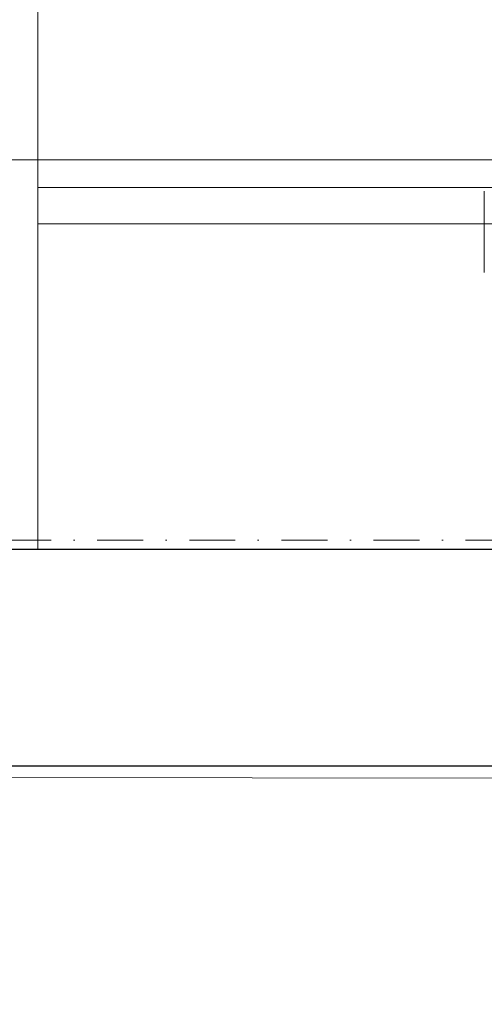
# Model space of a CAD drawing. Header units: millimetres. Extents: x -1893473 to 942156, y -568027 to 942944.
# Tile 211 of 256: x 152917 to 153174, y -464996 to -464451. Entities that reach past the tile are written whole.
import ezdxf
from ezdxf.enums import TextEntityAlignment as Align

# ---------------------------------------------------------------- set-up
doc = ezdxf.new("R2010")
doc.units = ezdxf.units.MM
doc.header["$LTSCALE"] = 0.2
doc.linetypes.add('DASHDOT', pattern=[25.4, 12.7, -6.35, 0, -6.35])
doc.layers.get('0').update_dxf_attribs({"lineweight": 0})
for name, color, linetype, lineweight in [('!! 0_ Istn-sciany', 7, 'Continuous', 30), ('!! 0_Opis_pom', 9, 'Continuous', 13), ('!! 0_Osie', 1, 'DASHDOT', 13), ('!! 1_OPIS POM NOWE', 140, 'Continuous', 5), ('!! 2 ZABUDOWA GK-MDF', 54, 'Continuous', 13), ('P-Opis nadproża', 150, 'Continuous', 9), ('P-Osie', 1, 'DASHDOT', 18)]:
    doc.layers.add(name, color=color, linetype=linetype, lineweight=lineweight)
doc.layers.add('!!_@ wypos sanit nd', color=7, linetype='Continuous', lineweight=0, plot=False)
doc.layers.add('Powierzchnia', color=140, linetype='Continuous', lineweight=5, plot=False)
doc.styles.add('ARIAL', font='tahoma.ttf')

# ---------------------------------------------------------------- blocks, each defined once
blk = doc.blocks.new('A$Cff2eaf8b')
blk.add_lwpolyline([(0.20099, -0.02671), (0.20099, -0.0717)])
blk = doc.blocks.new('BLOK OSI')
at = {"layer": 'P-Osie'}
blk.add_lwpolyline([(48639.258, -194702.088), (55442.285, -194702.088)], dxfattribs=at)
blk = doc.blocks.new('A$C2EB40A8D')
at = {"layer": '!! 0_ Istn-sciany'}
for points in [[(-11771.12989, 29657.51397), (-10171.12989, 29657.51397)], [(-11771.12989, 29537.51397), (-10171.12989, 29537.51397)]]:
    blk.add_lwpolyline(points, dxfattribs=at)
at = {"layer": '!! 2 ZABUDOWA GK-MDF'}
for points in [[(-10741.12989, 29657.51397), (-10741.12989, 31057.51397)], [(-10741.12989, 29857.51397), (-9741.12989, 29857.51397)], [(-10741.12989, 29837.51397), (-9741.12989, 29837.51397)]]:
    blk.add_lwpolyline(points, dxfattribs=at)
at = {"layer": 'Powierzchnia'}
for points in [[(-11771.12989, 29872.91225), (-9741.12989, 29872.91225), (-9741.12989, 30502.91225), (-8651.12989, 30502.91225), (-8651.12989, 32552.91225), (-11771.12989, 32552.91225)], [(-14708.59354, 29537.51397), (9173.87011, 29499.21858), (9173.87011, 26755.02825), (-12888.59354, 26793.32364), (-12888.59354, 27837.51397), (-14708.59354, 27837.51397)]]:
    blk.add_lwpolyline(points, close=True, dxfattribs=at)
at = {"layer": '!! 0_Osie', "xscale": 10, "yscale": 10, "zscale": 10}
blk.add_blockref('BLOK OSI', (-516748.24414, 1976683.397), dxfattribs=at)
at = {"layer": '!!_@ wypos sanit nd', "xscale": 1000, "yscale": 1000, "zscale": 1000, "rotation": 180}
blk.add_blockref('A$Cff2eaf8b', (-10293.35353, 29783.81847), dxfattribs=at)
at = {"layer": '!! 0_Opis_pom', "ltscale": 0.7, "style": 'ARIAL'}
for tag, p in [('B1,21', (-891.77727, 31796.97458)), ('A1,16', (-13651.31084, 31587.95236)), ('B1,19', (-5798.61305, 31587.22944)), ('B1/17', (-9701.43347, 31565.05244)), ('1,23', (10805.41388, 31565.05244)), ('1,22', (4526.58954, 31507.65132)), ('A1,1', (-16866.13618, 31459.3792)), ('B1,18', (-7791.62894, 31330.08444)), ('B1,20', (-2961.4347, 31167.05787)), ('A1,6', (-19287.17717, 30923.71998)), ('B1,1', (14135.63445, 30913.92963)), ('B1,3', (17346.74696, 30023.81022)), ('B1,4', (29817.71501, 29157.67457)), ('A1,5', (-23454.5385, 28820.77901)), ('A1,2', (-17502.57721, 28602.57524)), ('B1,2D', (2616.16402, 28559.52261)), ('A1,15', (-13651.31084, 28261.46046)), ('B1,4', (29883.58177, 28158.35876)), ('B1,2B', (18801.54781, 27650.12382)), ('B1,2A', (13086.7373, 27376.04393)), ('A1,3', (-16846.27912, 25980.40356)), ('B1,8', (9089.53994, 25356.27639)), ('B1,6', (31915.87888, 23754.79829)), ('A1,4', (-24010.17576, 23559.17399)), ('B1,14', (-11621.32288, 23261.44183)), ('B1,13', (-3080.55208, 22924.09997)), ('B1,5', (29245.49088, 22896.69268)), ('B1,10', (3982.60923, 22874.21277)), ('B1,9', (5634.43488, 22623.92098)), ('B1,2C', (13327.26639, 22378.5328)), ('B1,7', (16398.41175, 22348.28836)), ('B1,11', (5553.20442, 20939.83877)), ('B1,12', (3693.27174, 20628.72148)), ('C1,3', (5969.08376, 16336.01084)), ('C1,2', (11955.93711, 11671.55655)), ('C1,1', (15659.17205, 11415.94196)), ('C1,4', (5140.00888, 9205.5831)), ('C1,5', (5680.4486, 6154.54995)), ('C1,10', (16327.05085, 6080.66085)), ('C1,9', (16526.57171, 3173.45283)), ('C1,6', (6367.37903, 2771.84181)), ('D0,18', (-1981.87701, -110.73158)), ('D0,7', (-13531.42299, -1159.67649)), ('C1,7', (7275.77161, -1303.00991)), ('D0,17', (2064.87671, -1345.69113)), ('D0,3', (-9324.21674, -1442.63631)), ('D0,6', (-17529.61851, -1957.37463)), ('D0,10', (-21369.4432, -2140.60378)), ('D,09', (-12990.08379, -2746.32902)), ('D0,2', (-5516.19514, -3101.87722)), ('D0,16', (2266.73061, -3284.15369)), ('D0,8', (-14357.79539, -3567.69719)), ('D0,5', (-10461.54478, -3629.26575)), ('D0,4', (-8396.53404, -4353.7937)), ('D0,15', (1974.41895, -5205.84774)), ('D0,1', (-5633.49598, -5662.48534)), ('D0,11', (-23334.09291, -6045.78706)), ('D0,12', (-22436.85763, -9302.9678)), ('D0,13', (-22436.85763, -11581.16526)), ('D0,14', (-13645.94445, -11884.57769))]:
    blk.add_attdef(tag, text='', height=119.68, dxfattribs=at).set_placement(p, align=Align.MIDDLE_CENTER)
at = {"layer": '!! 1_OPIS POM NOWE', "style": 'ARIAL'}
for tag, p in [('C1.7A', (7769.3756, 685.765)), ('C1.7C', (7655.80151, -2045.04756)), ('C1.8B', (10935.93068, -2107.41983)), ('C1.8A', (13897.39715, -2120.69016)), ('C1.7B', (8274.43201, -3270.18959)), ('E1.2', (16701.02923, -5331.07351)), ('E1.5E', (21974.23379, -5463.99012)), ('E1.5D', (24989.27391, -5785.36474)), ('E1.1', (8357.81567, -5851.01076)), ('E1.5C', (25222.53959, -6394.64172)), ('E1.5B', (27694.70831, -7009.86571)), ('E1.6', (5279.46063, -8141.28746)), ('E1.5A', (25547.9555, -8495.18994)), ('E1.5G', (23977.19473, -9792.46695)), ('E1.5F', (22414.7084, -9822.66389)), ('E1,4', (13935.69867, -10458.20073)), ('E1.5L', (28030.8296, -11267.7725)), ('E1.3', (5639.18862, -11994.01941)), ('E1.5H', (23988.49716, -12231.38049)), ('E1.5K', (27714.73934, -12977.98364)), ('E1.5I', (22290.68736, -13989.9049)), ('E1.5J', (27095.71534, -16088.17469))]:
    blk.add_attdef(tag, text='', height=119.68, dxfattribs=at).set_placement(p, align=Align.MIDDLE_CENTER)

msp = doc.modelspace()

# ---------------------------------------------------------------- block references
at = {"layer": 'P-Opis nadproża', "color": 4}
msp.add_blockref('A$C2EB40A8D', (163667.94092, -494401.63474), dxfattribs=at)

doc.saveas('drawing.dxf')
